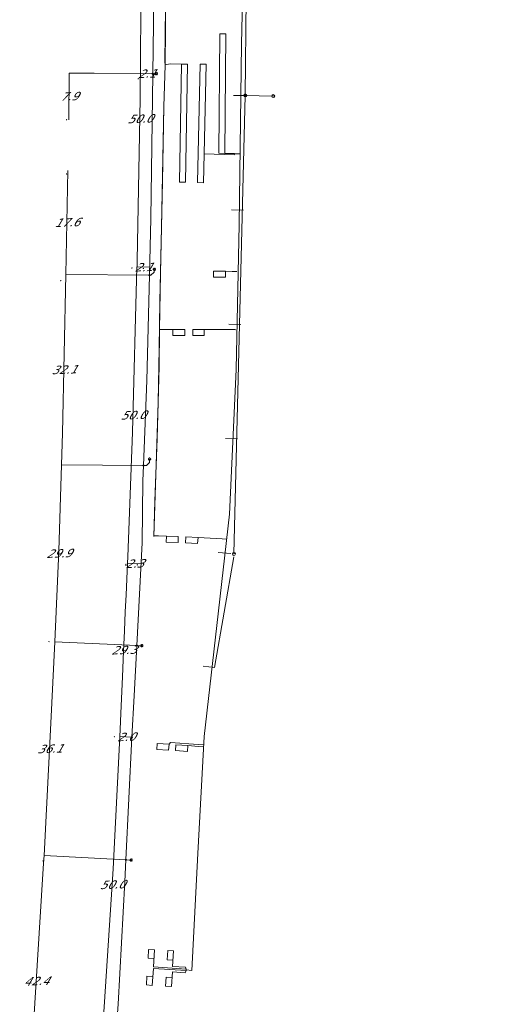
# Model space of a CAD drawing. Header units: metres. Extents: x 124576 to 133557, y 395865 to 402386.
# Tile 173 of 256: x 126363 to 126445, y 400227 to 400393. Entities that reach past the tile are written whole.
import ezdxf
from ezdxf.enums import TextEntityAlignment as Align

# ---------------------------------------------------------------- set-up
doc = ezdxf.new("R2010")
doc.units = ezdxf.units.M
doc.header["$MEASUREMENT"] = 0
for name, color, linetype, lineweight, true_color in [('LG_Laag_Spanning_Enexis_Netbeheer_BV', 7, 'Continuous', 13, 0x960000), ('LG_Laag_Spanning_Gemeente_Tilburg_Ruimtelijke_Uitvoering', 7, 'Continuous', 13, 0x960000), ('LG_Riool_Vrij_Verval_Gemeente_Tilburg_Ruimtelijke_Uitvoering', 7, 'Continuous', 13, 0xca00a0)]:
    doc.layers.add(name, color=color, linetype=linetype, lineweight=lineweight, true_color=true_color)
for name, color, linetype, lineweight in [('LG_Laag_Spanning_P_Enexis_Netbeheer_BV', 7, 'Continuous', 0), ('LG_overig_P_Gemeente_Tilburg_Ruimtelijke_Uitvoering', 7, 'Continuous', 0), ('LG_Riool_Vrij_Verval_P_Gemeente_Tilburg_Ruimtelijke_Uitvoering', 7, 'Continuous', 0), ('MV_Laag_Spanning', 7, 'Continuous', 0), ('MV_Laag_Spanning_lijn', 7, 'Continuous', 0), ('MV_Laag_Spanning_pijl', 7, 'Continuous', 0)]:
    doc.layers.add(name, color=color, linetype=linetype, lineweight=lineweight)
doc.styles.add('Klic_Annotatie', font='verdanai.ttf', dxfattribs={"oblique": 20, "height": 1.4})

# ---------------------------------------------------------------- blocks, each defined once
blk = doc.blocks.new('Mof')
at = {"layer": 'LG_Laag_Spanning_P_Enexis_Netbeheer_BV'}
h = blk.add_hatch(color=256, dxfattribs=at)
edge = h.paths.add_edge_path()
edge.add_arc((0, 0), 2, 0, 360)
blk = doc.blocks.new('Streetlight')
at = {"layer": 'LG_Laag_Spanning_P_Enexis_Netbeheer_BV'}
for p, q in [((-1.8, 1.8), (-1.1, 1.1)), ((0, 2.5), (0, 1.5)), ((1.8, 1.8), (1.1, 1.1)), ((-1.1, -1.1), (-1.8, -1.8)), ((0, -1.5), (0, -2.5)), ((1.1, -1.1), (1.8, -1.8))]:
    blk.add_line(p, q, dxfattribs=at)
at = {"layer": 'LG_Laag_Spanning_P_Enexis_Netbeheer_BV', "flags": 128}
for points in [[(-2.5, 0), (-1.5, 0)], [(1.5, 0), (2.5, 0)]]:
    blk.add_lwpolyline(points, dxfattribs=at)
at = {"layer": 'LG_Laag_Spanning_P_Enexis_Netbeheer_BV'}
blk.add_circle((0, 0), 1.5, dxfattribs=at)
blk = doc.blocks.new('m_pijl')
at = {"layer": 'MV_Laag_Spanning_pijl'}
blk.add_hatch(color=7, dxfattribs=at).paths.add_polyline_path([(-1, -0.3), (-1, 0), (-1, 0.3), (0, 0)])
at = {"layer": 'MV_Laag_Spanning_pijl', "flags": 128}
blk.add_lwpolyline([(-1, 0), (-1, 0.3), (0, 0), (-1, -0.3), (-1, 0)], close=True, dxfattribs=at)
blk = doc.blocks.new('Onbekend_2')
at = {"layer": 'LG_Riool_Vrij_Verval_P_Gemeente_Tilburg_Ruimtelijke_Uitvoering'}
blk.add_hatch(color=256, dxfattribs=at).paths.add_polyline_path([(-0.3, -1.1, -0.262633), (0.2, 0.2), (0.6, 0.5, 0.379827), (0.7, 1.3), (0.7, 1.3, 0.228508), (0, 1.5), (0, 1.5, 0.459053), (-0.8, 0.8), (-1.3, 0.9, -0.414214), (-0.1, 2, -0.243799), (1.1, 1.5, -0.379827), (0.9, 0.1), (0.5, -0.2, 0.262633), (0.2, -1.1), (-0.2, -1.1)])
blk.add_circle((0, 0), 2.5, dxfattribs=at)
at = {"layer": 'LG_Riool_Vrij_Verval_P_Gemeente_Tilburg_Ruimtelijke_Uitvoering', "extrusion": (0, 0, -1)}
blk.add_solid([(0.3, -2.1), (-0.2, -2.1), (0.3, -1.5), (-0.2, -1.5)], dxfattribs=at)
blk = doc.blocks.new('Onbekend_1')
at = {"layer": 'LG_overig_P_Gemeente_Tilburg_Ruimtelijke_Uitvoering'}
blk.add_hatch(color=256, dxfattribs=at).paths.add_polyline_path([(-0.3, -1.1, -0.262633), (0.2, 0.2), (0.6, 0.5, 0.379827), (0.7, 1.3), (0.7, 1.3, 0.228508), (0, 1.5), (0, 1.5, 0.459053), (-0.8, 0.8), (-1.3, 0.9, -0.414214), (-0.1, 2, -0.243799), (1.1, 1.5, -0.379827), (0.9, 0.1), (0.5, -0.2, 0.262633), (0.2, -1.1), (-0.2, -1.1)])
blk.add_circle((0, 0), 2.5, dxfattribs=at)
at = {"layer": 'LG_overig_P_Gemeente_Tilburg_Ruimtelijke_Uitvoering', "extrusion": (0, 0, -1)}
blk.add_solid([(0.3, -2.1), (-0.2, -2.1), (0.3, -1.5), (-0.2, -1.5)], dxfattribs=at)

msp = doc.modelspace()

# ---------------------------------------------------------------- linework, layer by layer
at = {"layer": 'LG_Laag_Spanning_Enexis_Netbeheer_BV'}
for p, q in [((126385.53, 400383.85), (126386.13, 400383.85)), ((126382.85, 400287.4), (126383.68, 400287.37)), ((126381, 400251.25), (126381.88, 400251.21))]:
    msp.add_line(p, q, dxfattribs=at)
at = {"layer": 'LG_Laag_Spanning_Enexis_Netbeheer_BV', "flags": 128}
for points in [[(126382, 400271.94), (126382.41, 400278.92), (126382.85, 400287.4), (126383.77, 400304.74), (126383.86, 400315.19), (126383.96, 400317.77), (126384.54, 400332.12), (126384.97, 400349.86), (126385.2, 400359.42), (126385.53, 400383.85), (126385.75, 400400.74), (126385.61, 400401.1), (126385.26, 400401.25), (126384.09, 400401.25)], [(126385.75, 400400.74), (126385.53, 400383.85), (126385.2, 400359.42), (126384.97, 400349.86), (126384.54, 400332.12), (126383.96, 400317.77), (126383.86, 400315.19), (126383.77, 400304.74), (126382.85, 400287.4), (126382.41, 400278.92), (126382, 400271.94)], [(126384.97, 400349.86), (126385.23, 400349.86), (126385.77, 400350.35), (126385.8, 400350.85)], [(126383.96, 400317.77), (126384.49, 400317.77), (126384.99, 400318.26), (126384.99, 400318.84)], [(126363.07, 400052.84), (126365.65, 400075.05), (126366.91, 400086.41), (126368.29, 400098.8), (126370.16, 400116.68), (126371.11, 400124.91), (126371.64, 400129.58), (126373.14, 400146.29), (126375.01, 400166.64), (126375.04, 400166.97), (126376.85, 400189.71), (126378.14, 400206.08), (126378.33, 400208.67), (126379.7, 400226.88), (126380.82, 400247.6), (126381, 400251.25), (126382, 400271.94)], [(126363.07, 400052.84), (126365.65, 400075.05), (126366.91, 400086.41), (126368.29, 400098.8), (126370.16, 400116.68), (126371.11, 400124.91), (126371.64, 400129.58), (126373.14, 400146.29), (126375.01, 400166.64), (126375.04, 400166.97), (126376.85, 400189.71), (126378.14, 400206.08), (126378.33, 400208.67), (126379.7, 400226.88), (126380.82, 400247.6), (126381, 400251.25), (126382, 400271.94)]]:
    msp.add_lwpolyline(points, dxfattribs=at)
at = {"layer": 'LG_Laag_Spanning_Gemeente_Tilburg_Ruimtelijke_Uitvoering'}
for p, q in [((126387.63, 400385.36), (126388.45, 400385.53)), ((126399.41, 400370.31), (126400.15, 400370.34)), ((126398.95, 400350.51), (126399.71, 400350.47)), ((126387.51, 400340.7), (126386.68, 400340.7)), ((126398.71, 400340.69), (126399.48, 400340.7)), ((126399.48, 400340.51), (126399.48, 400340.52)), ((126386.48, 400305.9), (126385.7, 400305.92)), ((126397.23, 400305.39), (126397.9, 400305.36)), ((126388.29, 400270.76), (126388.54, 400271.04)), ((126388.54, 400271.04), (126393.18, 400270.7)), ((126393.18, 400270.7), (126394.12, 400270.63)), ((126393.24, 400270.38), (126394.11, 400270.32)), ((126384.82, 400236.12), (126384.73, 400234.63)), ((126385.84, 400236.07), (126384.82, 400236.12)), ((126385.84, 400236.07), (126385.65, 400233.17)), ((126388.07, 400235.93), (126387.96, 400234.4)), ((126389.04, 400235.87), (126388.07, 400235.93)), ((126389.04, 400235.87), (126388.89, 400233.26)), ((126385.73, 400234.58), (126384.73, 400234.63)), ((126388.95, 400234.34), (126387.96, 400234.4)), ((126385.65, 400232.91), (126385.45, 400230.06)), ((126391.16, 400232.81), (126385.65, 400233.17)), ((126391.16, 400232.55), (126385.65, 400232.91)), ((126388.84, 400232.38), (126388.69, 400229.85)), ((126391, 400232.2), (126388.84, 400232.38)), ((126391.05, 400233.12), (126388.89, 400233.26)), ((126384.54, 400231.64), (126384.45, 400230.14)), ((126385.45, 400230.06), (126384.45, 400230.14)), ((126385.56, 400231.55), (126384.54, 400231.64)), ((126387.8, 400231.43), (126387.67, 400229.94)), ((126388.79, 400231.38), (126387.8, 400231.43)), ((126388.69, 400229.85), (126387.67, 400229.94))]:
    msp.add_line(p, q, dxfattribs=at)
at = {"layer": 'LG_Laag_Spanning_Gemeente_Tilburg_Ruimtelijke_Uitvoering', "flags": 128}
for points in [[(126391.16, 400232.68), (126392.11, 400232.6), (126393.15, 400252.32), (126394.2, 400272.04), (126396.34, 400290.79), (126398.48, 400309.54), (126399.04, 400321.74), (126399.59, 400333.94), (126400.14, 400358.42), (126400.52, 400388.81), (126400.85, 400403.84), (126401.41, 400410.01), (126402.71, 400414.62), (126405.5, 400419.17), (126410.5, 400422.11), (126416.77, 400423.41), (126444.35, 400422.28), (126444.44, 400422.92), (126444.53, 400423.54)], [(126385.7, 400305.76), (126385.89, 400311.73), (126386.27, 400322.32), (126386.59, 400334.45), (126386.68, 400340.64), (126386.83, 400350.21), (126387.18, 400365.69), (126387.4, 400378.33), (126387.63, 400385.3), (126387.56, 400385.9), (126387.71, 400399.54), (126387.79, 400403.54)], [(126385.7, 400305.76), (126386.43, 400328.38), (126386.64, 400337.54), (126386.75, 400345.42), (126387.01, 400357.95), (126387.4, 400378.33), (126387.63, 400385.3), (126387.79, 400403.54)], [(126399.34, 400370.38), (126397.69, 400370.41), (126397.86, 400390.56), (126396.86, 400390.57), (126396.69, 400370.42), (126397.69, 400370.41)], [(126388.45, 400385.53), (126390.37, 400385.48), (126390.03, 400365.54), (126391.03, 400365.53), (126391.37, 400385.46), (126390.37, 400385.48)], [(126399.35, 400370.18), (126394.19, 400370.35), (126394.08, 400365.47), (126393.11, 400365.49), (126393.56, 400385.47), (126394.53, 400385.44), (126394.19, 400370.35)], [(126399.35, 400370.18), (126399.41, 400370.31), (126399.37, 400370.38)], [(126398.95, 400350.51), (126397.79, 400350.53), (126397.78, 400349.51), (126395.78, 400349.54), (126395.79, 400350.56), (126397.79, 400350.53)], [(126387.51, 400340.7), (126388.93, 400340.7), (126388.93, 400339.67), (126390.93, 400339.68), (126390.93, 400340.7), (126388.93, 400340.7)], [(126398.71, 400340.69), (126394.18, 400340.69), (126394.19, 400339.69), (126392.29, 400339.68), (126392.29, 400340.68), (126394.18, 400340.69)], [(126386.48, 400305.9), (126387.83, 400305.86), (126387.8, 400304.82), (126389.81, 400304.77), (126389.84, 400305.81), (126387.83, 400305.86)], [(126397.23, 400305.39), (126393.17, 400305.61), (126393.11, 400304.6), (126391.08, 400304.72), (126391.14, 400305.73), (126393.17, 400305.61)], [(126388.29, 400270.76), (126386.28, 400270.89), (126386.21, 400269.87), (126388.2, 400269.75), (126388.29, 400270.76)], [(126393.26, 400270.38), (126391.44, 400270.51), (126391.37, 400269.53), (126389.38, 400269.67), (126389.43, 400270.67), (126391.44, 400270.51)], [(126391, 400232.2), (126391.16, 400232.55), (126391.16, 400232.81), (126391.04, 400233.14)]]:
    msp.add_lwpolyline(points, dxfattribs=at)
at = {"layer": 'LG_Riool_Vrij_Verval_Gemeente_Tilburg_Ruimtelijke_Uitvoering'}
for p, q in [((126401.34, 400399.49), (126401.14, 400380.18)), ((126399.14, 400380.2), (126401.14, 400380.18)), ((126399.22, 400302.84), (126401.14, 400380.18)), ((126405.86, 400380.07), (126401.14, 400380.18)), ((126398.82, 400360.9), (126400.82, 400360.86)), ((126398.38, 400341.6), (126400.41, 400341.55)), ((126397.81, 400322.31), (126399.81, 400322.25)), ((126399.2, 400302.36), (126395.97, 400283.67)), ((126396.57, 400303.06), (126398.7, 400302.89)), ((126394.02, 400283.93), (126395.97, 400283.67))]:
    msp.add_line(p, q, dxfattribs=at)
at = {"layer": 'MV_Laag_Spanning_lijn'}
for p, q in [((126371.41, 400383.97), (126375.66, 400383.93)), ((126375.66, 400383.93), (126383.45, 400383.87)), ((126384.97, 400349.86), (126370.85, 400349.97)), ((126370.15, 400317.88), (126383.96, 400317.77)), ((126368.98, 400288.01), (126382.85, 400287.4)), ((126367.18, 400251.95), (126381, 400251.25))]:
    msp.add_line(p, q, dxfattribs=at)
at = {"layer": 'MV_Laag_Spanning_pijl'}
for p, q in [((126371.41, 400383.97), (126371.34, 400376.09)), ((126385.53, 400383.85), (126383.45, 400383.87)), ((126370.85, 400349.97), (126371.2, 400367.55)), ((126382.87, 400351.25), (126385, 400351.2)), ((126381.26, 400301.28), (126383.58, 400301.15)), ((126382, 400271.94), (126379.97, 400272.04))]:
    msp.add_line(p, q, dxfattribs=at)
at = {"layer": 'MV_Laag_Spanning_pijl', "flags": 128}
for points in [[(126383.59, 400401.25), (126383.41, 400379.64), (126382.9, 400352.33), (126382.88, 400351.25)], [(126370.15, 400317.88), (126370.32, 400323.19), (126370.85, 400349.97)], [(126382.87, 400351.25), (126382.11, 400323.4), (126381.31, 400302.38), (126381.26, 400301.28)], [(126370.15, 400317.88), (126369.68, 400303.34), (126368.98, 400288.01)], [(126379.97, 400272.01), (126380.21, 400277.2), (126380.42, 400282.13), (126380.61, 400286.46), (126380.76, 400289.86), (126380.9, 400293.06), (126381.03, 400295.97), (126381.26, 400301.28)], [(126368.98, 400288.01), (126368.35, 400274.31), (126367.18, 400251.95)], [(126379.97, 400272.04), (126378.84, 400249.72), (126377.07, 400222.12)], [(126367.18, 400251.95), (126367.11, 400250.7), (126365.27, 400221.62), (126364.42, 400209.64)]]:
    msp.add_lwpolyline(points, dxfattribs=at)

# ---------------------------------------------------------------- block references
at = {"layer": 'LG_Laag_Spanning_P_Enexis_Netbeheer_BV', "xscale": 0.1, "yscale": 0.1, "zscale": 0.1}
for name, p in [('Mof', (126385.53, 400383.85)), ('Streetlight', (126386.13, 400383.85)), ('Mof', (126384.97, 400349.86)), ('Mof', (126383.96, 400317.77)), ('Mof', (126382.85, 400287.4)), ('Mof', (126381, 400251.25))]:
    msp.add_blockref(name, p, dxfattribs=at)
at = {"layer": 'LG_Laag_Spanning_P_Enexis_Netbeheer_BV'}
for name, p, xscale, yscale, zscale, rotation in [('Streetlight', (126385.8, 400350.85), 0.09999999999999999, 0.09999999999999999, 0.09999999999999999, 274), ('Streetlight', (126384.99, 400318.84), 0.1, 0.1, 0.1, 270), ('Streetlight', (126383.68, 400287.37), 0.1, 0.1, 0.1, 2), ('Mof', (126382, 400271.94), 0.1, 0.1, 0.1, 358), ('Streetlight', (126381.88, 400251.21), 0.1, 0.1, 0.1, 3)]:
    msp.add_blockref(name, p, dxfattribs=dict(at, xscale=xscale, yscale=yscale, zscale=zscale, rotation=rotation))
at = {"layer": 'LG_overig_P_Gemeente_Tilburg_Ruimtelijke_Uitvoering', "xscale": 0.1, "yscale": 0.1, "zscale": 0.1}
msp.add_blockref('Onbekend_1', (126405.86, 400380.07), dxfattribs=at)
at = {"layer": 'LG_Riool_Vrij_Verval_P_Gemeente_Tilburg_Ruimtelijke_Uitvoering', "xscale": 0.1, "yscale": 0.1, "zscale": 0.1}
for p in [(126401.14, 400380.18), (126399.22, 400302.84)]:
    msp.add_blockref('Onbekend_2', p, dxfattribs=at)
at = {"layer": 'MV_Laag_Spanning_pijl', "xscale": 0.1, "yscale": 0.1, "zscale": 0.1}
for p, rotation in [((126383, 400383), 179), ((126371, 400376), 270), ((126371, 400367), 87.99999999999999), ((126382, 400351), 269), ((126384, 400351), 359), ((126370, 400349), 87.99999999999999), ((126381, 400301), 87), ((126381, 400301), 268.0000000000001), ((126383, 400301), 357), ((126368, 400288), 268.0000000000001), ((126379, 400272), 177), ((126367, 400251), 267)]:
    msp.add_blockref('m_pijl', p, dxfattribs=dict(at, rotation=rotation))

# ---------------------------------------------------------------- texts
at = {"layer": 'MV_Laag_Spanning', "style": 'Klic_Annotatie', "oblique": 20}
for s, p in [('2.1', (126384.49, 400383.86)), ('7.9', (126371.38, 400380.03)), ('50.0', (126383.35, 400376.25)), ('17.6', (126371.03, 400358.76)), ('2.1', (126383.94, 400351.22)), ('32.1', (126370.53, 400333.93)), ('50.0', (126382.19, 400326.26)), ('29.9', (126369.66, 400302.94)), ('2.3', (126382.42, 400301.21)), ('29.3', (126380.62, 400286.64)), ('2.0', (126380.99, 400271.99)), ('36.1', (126368.13, 400269.98)), ('50.0', (126378.67, 400247.07)), ('42.4', (126365.85, 400230.79))]:
    msp.add_text(s, height=1.4, rotation=2, dxfattribs=at).set_placement(p, align=Align.MIDDLE_CENTER)

doc.saveas('drawing.dxf')
